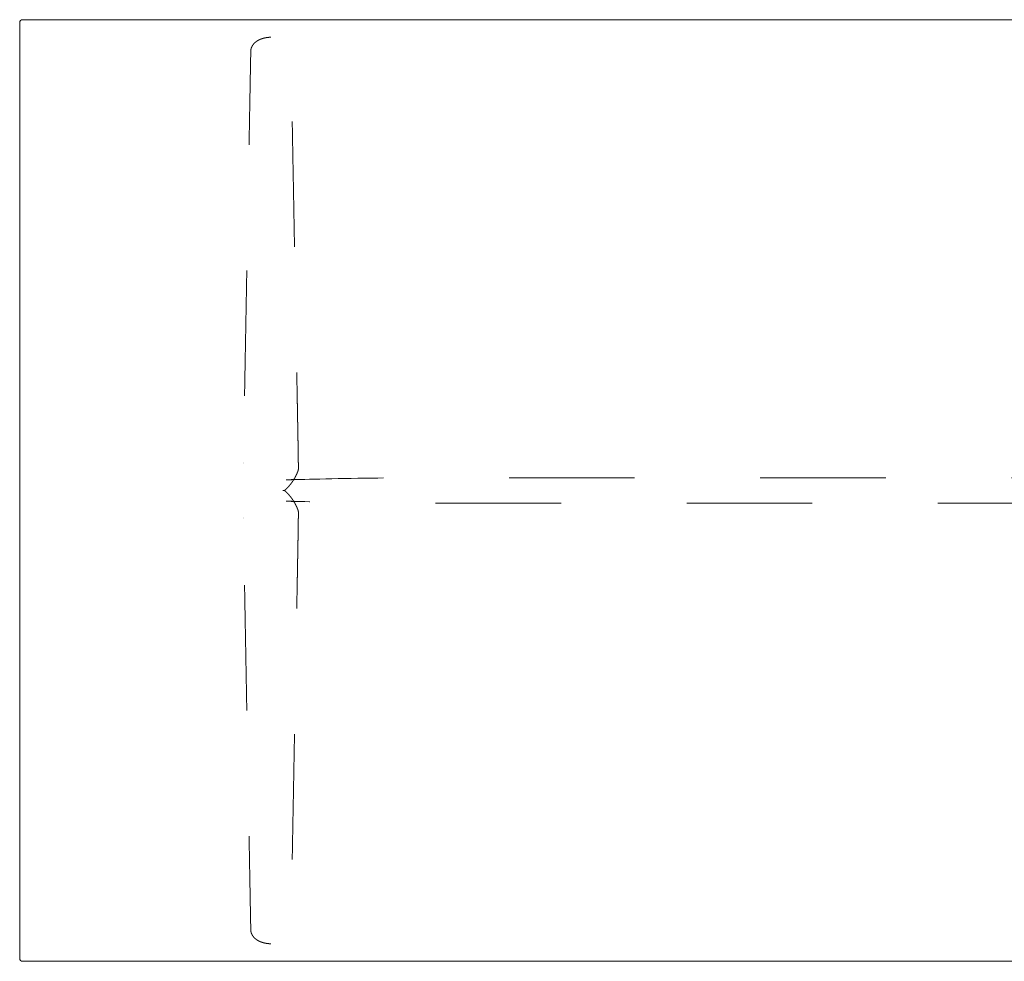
# Model space of a CAD drawing. Header units: metres. Extents: x -0.56 to 3.25, y -0.56 to 0.56.
# Tile 22 of 23: x 1.65 to 2.43, y -0.38 to 0.38. Entities that reach past the tile are written whole.
import ezdxf

# ---------------------------------------------------------------- set-up
doc = ezdxf.new("R2010")
doc.units = ezdxf.units.M
doc.header["$MEASUREMENT"] = 0
doc.linetypes.add('Dash Style-1', pattern=[0.10582, 0.0529, -0.05292])
doc.layers.add('72_VITRA_HRESID_D2_TB_FOOT_UNDER', color=8, linetype='Dash Style-1', lineweight=5)
doc.layers.add('72_VITRA_HRESID_D2_TB_TABLE_TOP', color=7, linetype='Continuous', lineweight=5)
doc.layers.add('72_VITRA_INSERT', color=7, linetype='Continuous')

# ---------------------------------------------------------------- blocks, each defined once
blk = doc.blocks.new('72_VITRA_HRESID_D2_BELLEVILLE_TABLE_BISTRO_1600_X_750_FOOT_UNDER')
at = {"layer": '72_VITRA_HRESID_D2_TB_FOOT_UNDER'}
for points, weights, knots in [([(-0.6, 0.361), (-0.59958, 0.361), (-0.59916, 0.36098), (-0.59875, 0.36097), (-0.59843, 0.36095), (-0.59812, 0.36092), (-0.59781, 0.3609), (-0.59749, 0.36087), (-0.59718, 0.36083), (-0.59687, 0.36079), (-0.59666, 0.36076), (-0.59645, 0.36073), (-0.59622, 0.36069), (-0.59598, 0.36065), (-0.59564, 0.36058), (-0.5953, 0.36052), (-0.59497, 0.36044), (-0.59464, 0.36037), (-0.59442, 0.36031), (-0.59421, 0.36026), (-0.59395, 0.36018), (-0.5937, 0.36011), (-0.59344, 0.36003), (-0.59317, 0.35995), (-0.59297, 0.35988), (-0.59278, 0.35982), (-0.59258, 0.35975), (-0.59238, 0.35967), (-0.59218, 0.3596), (-0.59198, 0.35952), (-0.59178, 0.35944), (-0.59158, 0.35936), (-0.59132, 0.35924), (-0.59106, 0.35913), (-0.5908, 0.359), (-0.59055, 0.35887), (-0.59036, 0.35878), (-0.59018, 0.35868), (-0.59, 0.35859), (-0.58983, 0.35849), (-0.58966, 0.3584), (-0.5895, 0.3583), (-0.58932, 0.35819), (-0.58914, 0.35808), (-0.58896, 0.35796), (-0.58879, 0.35785), (-0.58864, 0.35774), (-0.58849, 0.35764), (-0.58833, 0.35752), (-0.58816, 0.3574), (-0.58798, 0.35726), (-0.5878, 0.35711), (-0.58763, 0.35697), (-0.58746, 0.35683), (-0.5873, 0.35668), (-0.58714, 0.35654), (-0.58699, 0.35639), (-0.58684, 0.35625), (-0.58668, 0.35609), (-0.58652, 0.35593), (-0.58638, 0.35577), (-0.58624, 0.35561), (-0.58612, 0.35546), (-0.58599, 0.35531), (-0.5859, 0.35518), (-0.5858, 0.35506), (-0.58573, 0.35496), (-0.58566, 0.35487), (-0.58556, 0.35472), (-0.58546, 0.35458), (-0.58534, 0.35439), (-0.58522, 0.35421), (-0.58513, 0.35405), (-0.58504, 0.35389), (-0.58496, 0.35373), (-0.58487, 0.35357), (-0.5848, 0.35341), (-0.58472, 0.35325), (-0.58467, 0.35314), (-0.58462, 0.35303), (-0.58457, 0.3529), (-0.58452, 0.35277), (-0.58445, 0.35259), (-0.58439, 0.35241), (-0.58433, 0.35221), (-0.58427, 0.352), (-0.58422, 0.3518), (-0.58417, 0.3516), (-0.58413, 0.35139), (-0.58409, 0.35119), (-0.58407, 0.35099), (-0.58404, 0.35079), (-0.58403, 0.35064), (-0.58402, 0.35049), (-0.58401, 0.35034), (-0.584, 0.35019), (-0.584, 0.35), (-0.58152, 0.21275), (-0.57904, 0.07551), (-0.57868, 0.05555), (-0.57832, 0.03559), (-0.5783, 0.03487), (-0.57829, 0.03416), (-0.57828, 0.03344), (-0.57827, 0.03274), (-0.57826, 0.03204), (-0.57825, 0.03137), (-0.57824, 0.03069), (-0.57824, 0.03004), (-0.57823, 0.02939), (-0.57823, 0.02876), (-0.57822, 0.02813), (-0.57822, 0.02753), (-0.57822, 0.02693), (-0.57822, 0.02636), (-0.57822, 0.02578), (-0.57822, 0.02523), (-0.57822, 0.02517), (-0.57822, 0.02512), (-0.57811, 0.02172), (-0.578, 0.01833), (-0.578, 0.01832), (-0.578, 0.0183), (-0.57797, 0.01724), (-0.57823, 0.01621), (-0.57823, 0.01621), (-0.57823, 0.01621), (-0.57823, 0.0162), (-0.57823, 0.0162), (-0.57835, 0.01572), (-0.57853, 0.01526), (-0.57853, 0.01526), (-0.57853, 0.01526), (-0.57864, 0.01496), (-0.57877, 0.01465), (-0.57889, 0.01434), (-0.57909, 0.01389), (-0.57928, 0.01344), (-0.57953, 0.01289), (-0.57979, 0.01234), (-0.58008, 0.01176), (-0.58037, 0.01118), (-0.58068, 0.01061), (-0.58099, 0.01004), (-0.58132, 0.00948), (-0.58164, 0.00892), (-0.58199, 0.00837), (-0.58234, 0.00783), (-0.5827, 0.00729), (-0.58306, 0.00676), (-0.58344, 0.00623), (-0.58382, 0.00571), (-0.58421, 0.0052), (-0.58461, 0.00468), (-0.58504, 0.00417), (-0.58546, 0.00366), (-0.58578, 0.00329), (-0.58611, 0.00293), (-0.58632, 0.0027), (-0.58652, 0.00248), (-0.58684, 0.00214), (-0.58715, 0.00181), (-0.58758, 0.00138), (-0.588, 0.00096), (-0.58845, 0.00054), (-0.58846, 0.00054), (-0.58846, 0.00053), (-0.58866, 0.00035), (-0.5889, 0.00022), (-0.589, 0.00017), (-0.58911, 0.00012), (-0.58932, 0.00001), (-0.58957, 0), (-0.58968, 0), (-0.5898, 0), (-0.58981, 0), (-0.58982, 0), (-0.6, 0), (-0.61018, 0), (-0.61019, 0), (-0.6102, 0), (-0.61032, 0), (-0.61043, 0), (-0.61068, 0.00001), (-0.61089, 0.00012), (-0.611, 0.00017), (-0.6111, 0.00022), (-0.61134, 0.00035), (-0.61154, 0.00053), (-0.61154, 0.00054), (-0.61155, 0.00054), (-0.612, 0.00096), (-0.61242, 0.00138), (-0.61285, 0.00181), (-0.61316, 0.00214), (-0.61348, 0.00248), (-0.61368, 0.0027), (-0.61389, 0.00293), (-0.61422, 0.00329), (-0.61454, 0.00366), (-0.61496, 0.00417), (-0.61539, 0.00468), (-0.61579, 0.0052), (-0.61618, 0.00571), (-0.61656, 0.00623), (-0.61694, 0.00676), (-0.6173, 0.00729), (-0.61766, 0.00783), (-0.61801, 0.00837), (-0.61836, 0.00892), (-0.61868, 0.00948), (-0.61901, 0.01004), (-0.61932, 0.01061), (-0.61963, 0.01118), (-0.61992, 0.01176), (-0.62021, 0.01234), (-0.62047, 0.01289), (-0.62072, 0.01344), (-0.62091, 0.01389), (-0.62111, 0.01434), (-0.62123, 0.01465), (-0.62136, 0.01496), (-0.62147, 0.01526), (-0.62147, 0.01526), (-0.62147, 0.01526), (-0.62165, 0.01572), (-0.62177, 0.0162), (-0.62177, 0.0162), (-0.62177, 0.01621), (-0.62177, 0.01621), (-0.62177, 0.01621), (-0.62203, 0.01724), (-0.622, 0.0183), (-0.622, 0.01832), (-0.622, 0.01833), (-0.62189, 0.02172), (-0.62178, 0.02512), (-0.62178, 0.02517), (-0.62178, 0.02523), (-0.62178, 0.02578), (-0.62178, 0.02636), (-0.62178, 0.02693), (-0.62178, 0.02753), (-0.62178, 0.02813), (-0.62177, 0.02876), (-0.62177, 0.02939), (-0.62176, 0.03004), (-0.62176, 0.03069), (-0.62175, 0.03137), (-0.62174, 0.03204), (-0.62173, 0.03274), (-0.62172, 0.03344), (-0.62171, 0.03416), (-0.6217, 0.03487), (-0.62168, 0.03559), (-0.62132, 0.05555), (-0.62096, 0.07551), (-0.61848, 0.21275), (-0.616, 0.35), (-0.616, 0.35019), (-0.61599, 0.35034), (-0.61598, 0.35049), (-0.61597, 0.35064), (-0.61596, 0.35079), (-0.61593, 0.35099), (-0.61591, 0.35119), (-0.61587, 0.35139), (-0.61583, 0.3516), (-0.61578, 0.3518), (-0.61573, 0.352), (-0.61567, 0.35221), (-0.61561, 0.35241), (-0.61555, 0.35259), (-0.61548, 0.35277), (-0.61543, 0.3529), (-0.61538, 0.35303), (-0.61533, 0.35314), (-0.61528, 0.35325), (-0.6152, 0.35341), (-0.61513, 0.35357), (-0.61504, 0.35373), (-0.61496, 0.35389), (-0.61487, 0.35405), (-0.61478, 0.35421), (-0.61466, 0.35439), (-0.61454, 0.35458), (-0.61444, 0.35472), (-0.61434, 0.35487), (-0.61427, 0.35496), (-0.6142, 0.35506), (-0.6141, 0.35518), (-0.61401, 0.35531), (-0.61388, 0.35546), (-0.61376, 0.35561), (-0.61362, 0.35577), (-0.61348, 0.35593), (-0.61332, 0.35609), (-0.61316, 0.35625), (-0.61301, 0.35639), (-0.61286, 0.35654), (-0.6127, 0.35668), (-0.61254, 0.35683), (-0.61237, 0.35697), (-0.6122, 0.35711), (-0.61202, 0.35726), (-0.61184, 0.3574), (-0.61167, 0.35752), (-0.61151, 0.35764), (-0.61136, 0.35774), (-0.61121, 0.35785), (-0.61104, 0.35796), (-0.61086, 0.35808), (-0.61068, 0.35819), (-0.6105, 0.3583), (-0.61034, 0.3584), (-0.61017, 0.35849), (-0.61, 0.35859), (-0.60982, 0.35868), (-0.60964, 0.35878), (-0.60945, 0.35887), (-0.6092, 0.359), (-0.60894, 0.35913), (-0.60868, 0.35924), (-0.60842, 0.35936), (-0.60822, 0.35944), (-0.60802, 0.35952), (-0.60782, 0.3596), (-0.60762, 0.35967), (-0.60742, 0.35975), (-0.60722, 0.35982), (-0.60703, 0.35988), (-0.60683, 0.35995), (-0.60656, 0.36003), (-0.6063, 0.36011), (-0.60605, 0.36018), (-0.60579, 0.36026), (-0.60558, 0.36031), (-0.60536, 0.36037), (-0.60503, 0.36044), (-0.6047, 0.36052), (-0.60436, 0.36058), (-0.60402, 0.36065), (-0.60378, 0.36069), (-0.60355, 0.36073), (-0.60334, 0.36076), (-0.60313, 0.36079), (-0.60282, 0.36083), (-0.60251, 0.36087), (-0.60219, 0.3609), (-0.60188, 0.36092), (-0.60157, 0.36095), (-0.60125, 0.36097), (-0.60084, 0.36098), (-0.60042, 0.361), (-0.6, 0.361)], [1, 1, 1, 1, 1, 1, 1, 1, 1, 1, 1, 1, 1, 1, 1, 1, 1, 1, 1, 1, 1, 1, 1, 1, 1, 1, 1, 1, 1, 1, 1, 1, 1, 1, 1, 1, 1, 1, 1, 1, 1, 1, 1, 1, 1, 1, 1, 1, 1, 1, 1, 1, 1, 1, 1, 1, 1, 1, 1, 1, 1, 1, 1, 1, 1, 1, 1, 1, 1, 1, 1, 1, 1, 1, 1, 1, 1, 1, 1, 1, 1, 1, 1, 1, 1, 1, 1, 1, 1, 1, 1, 1, 1, 1, 1, 1, 1, 1, 1, 1, 1, 1, 1, 1, 1, 1, 1, 1, 1, 1, 1, 1, 1, 1, 1, 1, 1, 1, 1, 1, 1, 1, 1, 0.990949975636, 1, 1, 1, 1, 1, 0.99803479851, 1, 1, 1, 1, 1, 1, 1, 1, 1, 1, 1, 1, 1, 1, 1, 1, 1, 1, 1, 1, 1, 1, 1, 1, 1, 1, 1, 1, 1, 1, 1, 1, 1, 1, 1, 1, 1, 0.990926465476, 1, 1, 1, 0.97345508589, 1, 1, 1, 0.99998029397, 1, 1, 1, 0.999980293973, 1, 1, 1, 0.97345508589, 1, 1, 1, 0.990926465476, 1, 1, 1, 1, 1, 1, 1, 1, 1, 1, 1, 1, 1, 1, 1, 1, 1, 1, 1, 1, 1, 1, 1, 1, 1, 1, 1, 1, 1, 1, 1, 1, 1, 1, 1, 1, 1, 0.998034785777, 1, 1, 1, 1, 1, 0.990949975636, 1, 1, 1, 1, 1, 1, 1, 1, 1, 1, 1, 1, 1, 1, 1, 1, 1, 1, 1, 1, 1, 1, 1, 1, 1, 1, 1, 1, 1, 1, 1, 1, 1, 1, 1, 1, 1, 1, 1, 1, 1, 1, 1, 1, 1, 1, 1, 1, 1, 1, 1, 1, 1, 1, 1, 1, 1, 1, 1, 1, 1, 1, 1, 1, 1, 1, 1, 1, 1, 1, 1, 1, 1, 1, 1, 1, 1, 1, 1, 1, 1, 1, 1, 1, 1, 1, 1, 1, 1, 1, 1, 1, 1, 1, 1, 1, 1, 1, 1, 1, 1, 1, 1, 1, 1, 1, 1, 1, 1, 1, 1, 1, 1, 1, 1, 1, 1, 1, 1, 1, 1, 1, 1], [0, 0, 0, 0.000508, 0.000508, 0.001016, 0.001016, 0.001524, 0.001524, 0.002032, 0.002032, 0.00254, 0.00254, 0.003048, 0.003048, 0.003556, 0.003556, 0.004064, 0.004064, 0.004572, 0.004572, 0.00508, 0.00508, 0.005588, 0.005588, 0.006096, 0.006096, 0.006604, 0.006604, 0.007112, 0.007112, 0.007619, 0.007619, 0.008127, 0.008127, 0.008635, 0.008635, 0.009143, 0.009143, 0.009651, 0.009651, 0.010159, 0.010159, 0.010667, 0.010667, 0.011175, 0.011175, 0.011683, 0.011683, 0.012191, 0.012191, 0.012699, 0.012699, 0.013207, 0.013207, 0.013715, 0.013715, 0.014223, 0.014223, 0.014731, 0.014731, 0.015239, 0.015239, 0.015747, 0.015747, 0.016255, 0.016255, 0.016763, 0.016763, 0.017271, 0.017271, 0.017779, 0.017779, 0.018287, 0.018287, 0.018795, 0.018795, 0.019303, 0.019303, 0.019811, 0.019811, 0.020319, 0.020319, 0.020827, 0.020827, 0.021335, 0.021335, 0.021843, 0.021843, 0.02235, 0.02235, 0.022858, 0.022858, 0.023366, 0.023366, 0.023874, 0.023874, 0.024382, 0.024382, 0.386828, 0.386828, 0.439542, 0.439542, 0.441431, 0.441431, 0.44332, 0.44332, 0.445209, 0.445209, 0.447097, 0.447097, 0.448986, 0.448986, 0.450875, 0.450875, 0.452764, 0.452764, 0.454653, 0.454653, 0.454851, 0.454851, 0.466508, 0.466508, 0.466552, 0.466552, 0.470162, 0.470162, 0.470166, 0.470166, 0.470188, 0.470188, 0.471868, 0.471868, 0.471872, 0.471872, 0.472972, 0.472972, 0.474072, 0.474072, 0.475172, 0.475172, 0.476272, 0.476272, 0.477372, 0.477372, 0.478472, 0.478472, 0.479572, 0.479572, 0.480672, 0.480672, 0.481772, 0.481772, 0.482872, 0.482872, 0.483972, 0.483972, 0.485072, 0.485072, 0.486172, 0.486172, 0.487272, 0.487272, 0.488372, 0.488372, 0.489472, 0.489472, 0.489488, 0.489488, 0.489971, 0.489971, 0.49018, 0.49018, 0.490605, 0.490605, 0.490815, 0.490815, 0.490831, 0.490831, 0.509169, 0.509169, 0.509185, 0.509185, 0.509395, 0.509395, 0.50982, 0.50982, 0.510029, 0.510029, 0.510512, 0.510512, 0.510528, 0.510528, 0.511628, 0.511628, 0.512728, 0.512728, 0.513828, 0.513828, 0.514928, 0.514928, 0.516028, 0.516028, 0.517128, 0.517128, 0.518228, 0.518228, 0.519328, 0.519328, 0.520428, 0.520428, 0.521528, 0.521528, 0.522628, 0.522628, 0.523728, 0.523728, 0.524828, 0.524828, 0.525928, 0.525928, 0.527028, 0.527028, 0.528128, 0.528128, 0.528132, 0.528132, 0.529812, 0.529812, 0.529834, 0.529834, 0.529838, 0.529838, 0.533448, 0.533448, 0.533492, 0.533492, 0.545149, 0.545149, 0.545347, 0.545347, 0.547236, 0.547236, 0.549125, 0.549125, 0.551014, 0.551014, 0.552903, 0.552903, 0.554791, 0.554791, 0.55668, 0.55668, 0.558569, 0.558569, 0.560458, 0.560458, 0.613172, 0.613172, 0.975618, 0.975618, 0.976126, 0.976126, 0.976634, 0.976634, 0.977142, 0.977142, 0.97765, 0.97765, 0.978157, 0.978157, 0.978665, 0.978665, 0.979173, 0.979173, 0.979681, 0.979681, 0.980189, 0.980189, 0.980697, 0.980697, 0.981205, 0.981205, 0.981713, 0.981713, 0.982221, 0.982221, 0.982729, 0.982729, 0.983237, 0.983237, 0.983745, 0.983745, 0.984253, 0.984253, 0.984761, 0.984761, 0.985269, 0.985269, 0.985777, 0.985777, 0.986285, 0.986285, 0.986793, 0.986793, 0.987301, 0.987301, 0.987809, 0.987809, 0.988317, 0.988317, 0.988825, 0.988825, 0.989333, 0.989333, 0.989841, 0.989841, 0.990349, 0.990349, 0.990857, 0.990857, 0.991365, 0.991365, 0.991873, 0.991873, 0.992381, 0.992381, 0.992888, 0.992888, 0.993396, 0.993396, 0.993904, 0.993904, 0.994412, 0.994412, 0.99492, 0.99492, 0.995428, 0.995428, 0.995936, 0.995936, 0.996444, 0.996444, 0.996952, 0.996952, 0.99746, 0.99746, 0.997968, 0.997968, 0.998476, 0.998476, 0.998984, 0.998984, 0.999492, 0.999492, 1, 1, 1]), ([(-0.5898, 0), (-0.58981, 0), (-0.58982, 0), (-0.58981, 0), (-0.5898, 0), (-0.58968, 0), (-0.58957, 0), (-0.58932, -0.00001), (-0.58911, -0.00012), (-0.589, -0.00017), (-0.5889, -0.00022), (-0.58866, -0.00035), (-0.58846, -0.00053), (-0.58846, -0.00054), (-0.58845, -0.00054), (-0.588, -0.00096), (-0.58758, -0.00138), (-0.58715, -0.00181), (-0.58684, -0.00214), (-0.58652, -0.00248), (-0.58632, -0.0027), (-0.58611, -0.00293), (-0.58578, -0.00329), (-0.58546, -0.00366), (-0.58504, -0.00417), (-0.58461, -0.00468), (-0.58421, -0.0052), (-0.58382, -0.00571), (-0.58344, -0.00623), (-0.58306, -0.00676), (-0.5827, -0.00729), (-0.58234, -0.00783), (-0.58199, -0.00837), (-0.58164, -0.00892), (-0.58132, -0.00948), (-0.58116, -0.00974), (-0.58102, -0.01), (0, -0.01), (0.58102, -0.01), (0.58116, -0.00974), (0.58132, -0.00948), (0.58164, -0.00892), (0.58199, -0.00837), (0.58234, -0.00783), (0.5827, -0.00729), (0.58306, -0.00676), (0.58344, -0.00623), (0.58382, -0.00571), (0.58421, -0.0052), (0.58461, -0.00468), (0.58504, -0.00417), (0.58546, -0.00366), (0.58578, -0.00329), (0.58611, -0.00293), (0.58632, -0.0027), (0.58652, -0.00248), (0.58684, -0.00214), (0.58715, -0.00181), (0.58758, -0.00138), (0.588, -0.00096), (0.58845, -0.00054), (0.58846, -0.00054), (0.58846, -0.00053), (0.58866, -0.00035), (0.5889, -0.00022), (0.589, -0.00017), (0.58911, -0.00012), (0.58932, -0.00001), (0.58957, 0), (0.58968, 0), (0.5898, 0), (0.58981, 0), (0.58982, 0), (0.58981, 0), (0.5898, 0), (0.58968, 0), (0.58957, 0), (0.58932, 0.00001), (0.58911, 0.00012), (0.589, 0.00017), (0.5889, 0.00022), (0.58866, 0.00035), (0.58846, 0.00053), (0.58846, 0.00054), (0.58845, 0.00054), (0.588, 0.00096), (0.58758, 0.00138), (0.58715, 0.00181), (0.58684, 0.00214), (0.58652, 0.00248), (0.58632, 0.0027), (0.58611, 0.00293), (0.58578, 0.00329), (0.58546, 0.00366), (0.58504, 0.00417), (0.58461, 0.00468), (0.58421, 0.0052), (0.58382, 0.00571), (0.58344, 0.00623), (0.58306, 0.00676), (0.5827, 0.00729), (0.58234, 0.00783), (0.58199, 0.00837), (0.58164, 0.00892), (0.58132, 0.00948), (0.58116, 0.00974), (0.58102, 0.01), (0, 0.01), (-0.58102, 0.01), (-0.58116, 0.00974), (-0.58132, 0.00948), (-0.58164, 0.00892), (-0.58199, 0.00837), (-0.58234, 0.00783), (-0.5827, 0.00729), (-0.58306, 0.00676), (-0.58344, 0.00623), (-0.58382, 0.00571), (-0.58421, 0.0052), (-0.58461, 0.00468), (-0.58504, 0.00417), (-0.58546, 0.00366), (-0.58578, 0.00329), (-0.58611, 0.00293), (-0.58632, 0.0027), (-0.58652, 0.00248), (-0.58684, 0.00214), (-0.58715, 0.00181), (-0.58758, 0.00138), (-0.588, 0.00096), (-0.58845, 0.00054), (-0.58846, 0.00054), (-0.58846, 0.00053), (-0.58866, 0.00035), (-0.5889, 0.00022), (-0.589, 0.00017), (-0.58911, 0.00012), (-0.58932, 0.00001), (-0.58957, 0), (-0.58968, 0), (-0.5898, 0)], [1, 0.999980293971, 1, 0.999980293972, 1, 1, 1, 0.97345508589, 1, 1, 1, 0.990926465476, 1, 1, 1, 1, 1, 1, 1, 1, 1, 1, 1, 1, 1, 1, 1, 1, 1, 1, 1, 1, 1, 1, 1, 1, 1, 1, 1, 1, 1, 1, 1, 1, 1, 1, 1, 1, 1, 1, 1, 1, 1, 1, 1, 1, 1, 1, 1, 1, 1, 1, 1, 0.990926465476, 1, 1, 1, 0.97345508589, 1, 1, 1, 0.999980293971, 1, 0.999980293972, 1, 1, 1, 0.97345508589, 1, 1, 1, 0.990926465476, 1, 1, 1, 1, 1, 1, 1, 1, 1, 1, 1, 1, 1, 1, 1, 1, 1, 1, 1, 1, 1, 1, 1, 1, 1, 1, 1, 1, 1, 1, 1, 1, 1, 1, 1, 1, 1, 1, 1, 1, 1, 1, 1, 1, 1, 1, 1, 1, 1, 1, 1, 0.990926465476, 1, 1, 1, 0.97345508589, 1, 1, 1], [0, 0, 0, 0.000008, 0.000008, 0.000016, 0.000016, 0.00012, 0.00012, 0.00033, 0.00033, 0.000434, 0.000434, 0.000672, 0.000672, 0.00068, 0.00068, 0.001224, 0.001224, 0.001768, 0.001768, 0.002312, 0.002312, 0.002856, 0.002856, 0.0034, 0.0034, 0.003944, 0.003944, 0.004487, 0.004487, 0.005031, 0.005031, 0.005575, 0.005575, 0.006119, 0.006119, 0.00637, 0.00637, 0.493646, 0.493646, 0.493897, 0.493897, 0.494441, 0.494441, 0.494985, 0.494985, 0.495529, 0.495529, 0.496072, 0.496072, 0.496616, 0.496616, 0.49716, 0.49716, 0.497704, 0.497704, 0.498248, 0.498248, 0.498792, 0.498792, 0.499336, 0.499336, 0.499344, 0.499344, 0.499582, 0.499582, 0.499686, 0.499686, 0.499896, 0.499896, 0.5, 0.5, 0.500008, 0.500008, 0.500016, 0.500016, 0.50012, 0.50012, 0.50033, 0.50033, 0.500434, 0.500434, 0.500672, 0.500672, 0.50068, 0.50068, 0.501224, 0.501224, 0.501768, 0.501768, 0.502312, 0.502312, 0.502856, 0.502856, 0.5034, 0.5034, 0.503944, 0.503944, 0.504487, 0.504487, 0.505031, 0.505031, 0.505575, 0.505575, 0.506119, 0.506119, 0.50637, 0.50637, 0.993646, 0.993646, 0.993897, 0.993897, 0.994441, 0.994441, 0.994985, 0.994985, 0.995529, 0.995529, 0.996072, 0.996072, 0.996616, 0.996616, 0.99716, 0.99716, 0.997704, 0.997704, 0.998248, 0.998248, 0.998792, 0.998792, 0.999336, 0.999336, 0.999344, 0.999344, 0.999582, 0.999582, 0.999686, 0.999686, 0.999896, 0.999896, 1, 1, 1]), ([(-0.6, -0.361), (-0.59958, -0.361), (-0.59916, -0.36098), (-0.59875, -0.36097), (-0.59843, -0.36095), (-0.59812, -0.36092), (-0.59781, -0.3609), (-0.59749, -0.36087), (-0.59718, -0.36083), (-0.59687, -0.36079), (-0.59666, -0.36076), (-0.59645, -0.36073), (-0.59622, -0.36069), (-0.59598, -0.36065), (-0.59564, -0.36058), (-0.5953, -0.36052), (-0.59497, -0.36044), (-0.59464, -0.36037), (-0.59442, -0.36031), (-0.59421, -0.36026), (-0.59395, -0.36018), (-0.5937, -0.36011), (-0.59344, -0.36003), (-0.59317, -0.35995), (-0.59297, -0.35988), (-0.59278, -0.35982), (-0.59258, -0.35975), (-0.59238, -0.35967), (-0.59218, -0.3596), (-0.59198, -0.35952), (-0.59178, -0.35944), (-0.59158, -0.35936), (-0.59132, -0.35924), (-0.59106, -0.35913), (-0.5908, -0.359), (-0.59055, -0.35887), (-0.59036, -0.35878), (-0.59018, -0.35868), (-0.59, -0.35859), (-0.58983, -0.35849), (-0.58966, -0.3584), (-0.5895, -0.3583), (-0.58932, -0.35819), (-0.58914, -0.35808), (-0.58896, -0.35796), (-0.58879, -0.35785), (-0.58864, -0.35774), (-0.58849, -0.35764), (-0.58833, -0.35752), (-0.58816, -0.3574), (-0.58798, -0.35726), (-0.5878, -0.35711), (-0.58763, -0.35697), (-0.58746, -0.35683), (-0.5873, -0.35668), (-0.58714, -0.35654), (-0.58699, -0.35639), (-0.58684, -0.35625), (-0.58668, -0.35609), (-0.58652, -0.35593), (-0.58638, -0.35577), (-0.58624, -0.35561), (-0.58612, -0.35546), (-0.58599, -0.35531), (-0.5859, -0.35518), (-0.5858, -0.35506), (-0.58573, -0.35496), (-0.58566, -0.35487), (-0.58556, -0.35472), (-0.58546, -0.35458), (-0.58534, -0.35439), (-0.58522, -0.35421), (-0.58513, -0.35405), (-0.58504, -0.35389), (-0.58496, -0.35373), (-0.58487, -0.35357), (-0.5848, -0.35341), (-0.58472, -0.35325), (-0.58467, -0.35314), (-0.58462, -0.35303), (-0.58457, -0.3529), (-0.58452, -0.35277), (-0.58445, -0.35259), (-0.58439, -0.35241), (-0.58433, -0.35221), (-0.58427, -0.352), (-0.58422, -0.3518), (-0.58417, -0.3516), (-0.58413, -0.35139), (-0.58409, -0.35119), (-0.58407, -0.35099), (-0.58404, -0.35079), (-0.58403, -0.35064), (-0.58402, -0.35049), (-0.58401, -0.35034), (-0.584, -0.35019), (-0.584, -0.35), (-0.58152, -0.21275), (-0.57904, -0.07551), (-0.57868, -0.05555), (-0.57832, -0.03559), (-0.5783, -0.03487), (-0.57829, -0.03416), (-0.57828, -0.03344), (-0.57827, -0.03274), (-0.57826, -0.03204), (-0.57825, -0.03137), (-0.57824, -0.03069), (-0.57824, -0.03004), (-0.57823, -0.02939), (-0.57823, -0.02876), (-0.57822, -0.02813), (-0.57822, -0.02753), (-0.57822, -0.02693), (-0.57822, -0.02636), (-0.57822, -0.02578), (-0.57822, -0.02523), (-0.57822, -0.02517), (-0.57822, -0.02512), (-0.57811, -0.02172), (-0.578, -0.01833), (-0.578, -0.01832), (-0.578, -0.0183), (-0.57797, -0.01724), (-0.57823, -0.01621), (-0.57823, -0.01621), (-0.57823, -0.01621), (-0.57823, -0.0162), (-0.57823, -0.0162), (-0.57835, -0.01572), (-0.57853, -0.01526), (-0.57853, -0.01526), (-0.57853, -0.01526), (-0.57864, -0.01496), (-0.57877, -0.01465), (-0.57889, -0.01434), (-0.57909, -0.01389), (-0.57928, -0.01344), (-0.57953, -0.01289), (-0.57979, -0.01234), (-0.58008, -0.01176), (-0.58037, -0.01118), (-0.58068, -0.01061), (-0.58099, -0.01004), (-0.58132, -0.00948), (-0.58164, -0.00892), (-0.58199, -0.00837), (-0.58234, -0.00783), (-0.5827, -0.00729), (-0.58306, -0.00676), (-0.58344, -0.00623), (-0.58382, -0.00571), (-0.58421, -0.0052), (-0.58461, -0.00468), (-0.58504, -0.00417), (-0.58546, -0.00366), (-0.58578, -0.00329), (-0.58611, -0.00293), (-0.58632, -0.0027), (-0.58652, -0.00248), (-0.58684, -0.00214), (-0.58715, -0.00181), (-0.58758, -0.00138), (-0.588, -0.00096), (-0.58845, -0.00054), (-0.58846, -0.00054), (-0.58846, -0.00053), (-0.58866, -0.00035), (-0.5889, -0.00022), (-0.589, -0.00017), (-0.58911, -0.00012), (-0.58932, -0.00001), (-0.58957, 0), (-0.58968, 0), (-0.5898, 0), (-0.58981, 0), (-0.58982, 0), (-0.6, 0), (-0.61018, 0), (-0.61019, 0), (-0.6102, 0), (-0.61032, 0), (-0.61043, 0), (-0.61068, -0.00001), (-0.61089, -0.00012), (-0.611, -0.00017), (-0.6111, -0.00022), (-0.61134, -0.00035), (-0.61154, -0.00053), (-0.61154, -0.00054), (-0.61155, -0.00054), (-0.612, -0.00096), (-0.61242, -0.00138), (-0.61285, -0.00181), (-0.61316, -0.00214), (-0.61348, -0.00248), (-0.61368, -0.0027), (-0.61389, -0.00293), (-0.61422, -0.00329), (-0.61454, -0.00366), (-0.61496, -0.00417), (-0.61539, -0.00468), (-0.61579, -0.0052), (-0.61618, -0.00571), (-0.61656, -0.00623), (-0.61694, -0.00676), (-0.6173, -0.00729), (-0.61766, -0.00783), (-0.61801, -0.00837), (-0.61836, -0.00892), (-0.61868, -0.00948), (-0.61901, -0.01004), (-0.61932, -0.01061), (-0.61963, -0.01118), (-0.61992, -0.01176), (-0.62021, -0.01234), (-0.62047, -0.01289), (-0.62072, -0.01344), (-0.62091, -0.01389), (-0.62111, -0.01434), (-0.62123, -0.01465), (-0.62136, -0.01496), (-0.62147, -0.01526), (-0.62147, -0.01526), (-0.62147, -0.01526), (-0.62165, -0.01572), (-0.62177, -0.0162), (-0.62177, -0.0162), (-0.62177, -0.01621), (-0.62177, -0.01621), (-0.62177, -0.01621), (-0.62203, -0.01724), (-0.622, -0.0183), (-0.622, -0.01832), (-0.622, -0.01833), (-0.62189, -0.02172), (-0.62178, -0.02512), (-0.62178, -0.02517), (-0.62178, -0.02523), (-0.62178, -0.02578), (-0.62178, -0.02636), (-0.62178, -0.02693), (-0.62178, -0.02753), (-0.62178, -0.02813), (-0.62177, -0.02876), (-0.62177, -0.02939), (-0.62176, -0.03004), (-0.62176, -0.03069), (-0.62175, -0.03137), (-0.62174, -0.03204), (-0.62173, -0.03274), (-0.62172, -0.03344), (-0.62171, -0.03416), (-0.6217, -0.03487), (-0.62168, -0.03559), (-0.62132, -0.05555), (-0.62096, -0.07551), (-0.61848, -0.21275), (-0.616, -0.35), (-0.616, -0.35019), (-0.61599, -0.35034), (-0.61598, -0.35049), (-0.61597, -0.35064), (-0.61596, -0.35079), (-0.61593, -0.35099), (-0.61591, -0.35119), (-0.61587, -0.35139), (-0.61583, -0.3516), (-0.61578, -0.3518), (-0.61573, -0.352), (-0.61567, -0.35221), (-0.61561, -0.35241), (-0.61555, -0.35259), (-0.61548, -0.35277), (-0.61543, -0.3529), (-0.61538, -0.35303), (-0.61533, -0.35314), (-0.61528, -0.35325), (-0.6152, -0.35341), (-0.61513, -0.35357), (-0.61504, -0.35373), (-0.61496, -0.35389), (-0.61487, -0.35405), (-0.61478, -0.35421), (-0.61466, -0.35439), (-0.61454, -0.35458), (-0.61444, -0.35472), (-0.61434, -0.35487), (-0.61427, -0.35496), (-0.6142, -0.35506), (-0.6141, -0.35518), (-0.61401, -0.35531), (-0.61388, -0.35546), (-0.61376, -0.35561), (-0.61362, -0.35577), (-0.61348, -0.35593), (-0.61332, -0.35609), (-0.61316, -0.35625), (-0.61301, -0.35639), (-0.61286, -0.35654), (-0.6127, -0.35668), (-0.61254, -0.35683), (-0.61237, -0.35697), (-0.6122, -0.35711), (-0.61202, -0.35726), (-0.61184, -0.3574), (-0.61167, -0.35752), (-0.61151, -0.35764), (-0.61136, -0.35774), (-0.61121, -0.35785), (-0.61104, -0.35796), (-0.61086, -0.35808), (-0.61068, -0.35819), (-0.6105, -0.3583), (-0.61034, -0.3584), (-0.61017, -0.35849), (-0.61, -0.35859), (-0.60982, -0.35868), (-0.60964, -0.35878), (-0.60945, -0.35887), (-0.6092, -0.359), (-0.60894, -0.35913), (-0.60868, -0.35924), (-0.60842, -0.35936), (-0.60822, -0.35944), (-0.60802, -0.35952), (-0.60782, -0.3596), (-0.60762, -0.35967), (-0.60742, -0.35975), (-0.60722, -0.35982), (-0.60703, -0.35988), (-0.60683, -0.35995), (-0.60656, -0.36003), (-0.6063, -0.36011), (-0.60605, -0.36018), (-0.60579, -0.36026), (-0.60558, -0.36031), (-0.60536, -0.36037), (-0.60503, -0.36044), (-0.6047, -0.36052), (-0.60436, -0.36058), (-0.60402, -0.36065), (-0.60378, -0.36069), (-0.60355, -0.36073), (-0.60334, -0.36076), (-0.60313, -0.36079), (-0.60282, -0.36083), (-0.60251, -0.36087), (-0.60219, -0.3609), (-0.60188, -0.36092), (-0.60157, -0.36095), (-0.60125, -0.36097), (-0.60084, -0.36098), (-0.60042, -0.361), (-0.6, -0.361)], [1, 1, 1, 1, 1, 1, 1, 1, 1, 1, 1, 1, 1, 1, 1, 1, 1, 1, 1, 1, 1, 1, 1, 1, 1, 1, 1, 1, 1, 1, 1, 1, 1, 1, 1, 1, 1, 1, 1, 1, 1, 1, 1, 1, 1, 1, 1, 1, 1, 1, 1, 1, 1, 1, 1, 1, 1, 1, 1, 1, 1, 1, 1, 1, 1, 1, 1, 1, 1, 1, 1, 1, 1, 1, 1, 1, 1, 1, 1, 1, 1, 1, 1, 1, 1, 1, 1, 1, 1, 1, 1, 1, 1, 1, 1, 1, 1, 1, 1, 1, 1, 1, 1, 1, 1, 1, 1, 1, 1, 1, 1, 1, 1, 1, 1, 1, 1, 1, 1, 1, 1, 1, 1, 0.990949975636, 1, 1, 1, 1, 1, 0.99803479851, 1, 1, 1, 1, 1, 1, 1, 1, 1, 1, 1, 1, 1, 1, 1, 1, 1, 1, 1, 1, 1, 1, 1, 1, 1, 1, 1, 1, 1, 1, 1, 1, 1, 1, 1, 1, 1, 0.990926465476, 1, 1, 1, 0.97345508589, 1, 1, 1, 0.99998029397, 1, 1, 1, 0.999980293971, 1, 1, 1, 0.97345508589, 1, 1, 1, 0.990926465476, 1, 1, 1, 1, 1, 1, 1, 1, 1, 1, 1, 1, 1, 1, 1, 1, 1, 1, 1, 1, 1, 1, 1, 1, 1, 1, 1, 1, 1, 1, 1, 1, 1, 1, 1, 1, 1, 0.998034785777, 1, 1, 1, 1, 1, 0.990949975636, 1, 1, 1, 1, 1, 1, 1, 1, 1, 1, 1, 1, 1, 1, 1, 1, 1, 1, 1, 1, 1, 1, 1, 1, 1, 1, 1, 1, 1, 1, 1, 1, 1, 1, 1, 1, 1, 1, 1, 1, 1, 1, 1, 1, 1, 1, 1, 1, 1, 1, 1, 1, 1, 1, 1, 1, 1, 1, 1, 1, 1, 1, 1, 1, 1, 1, 1, 1, 1, 1, 1, 1, 1, 1, 1, 1, 1, 1, 1, 1, 1, 1, 1, 1, 1, 1, 1, 1, 1, 1, 1, 1, 1, 1, 1, 1, 1, 1, 1, 1, 1, 1, 1, 1, 1, 1, 1, 1, 1, 1, 1, 1, 1, 1, 1, 1, 1, 1, 1, 1, 1, 1, 1], [0, 0, 0, 0.000508, 0.000508, 0.001016, 0.001016, 0.001524, 0.001524, 0.002032, 0.002032, 0.00254, 0.00254, 0.003048, 0.003048, 0.003556, 0.003556, 0.004064, 0.004064, 0.004572, 0.004572, 0.00508, 0.00508, 0.005588, 0.005588, 0.006096, 0.006096, 0.006604, 0.006604, 0.007112, 0.007112, 0.007619, 0.007619, 0.008127, 0.008127, 0.008635, 0.008635, 0.009143, 0.009143, 0.009651, 0.009651, 0.010159, 0.010159, 0.010667, 0.010667, 0.011175, 0.011175, 0.011683, 0.011683, 0.012191, 0.012191, 0.012699, 0.012699, 0.013207, 0.013207, 0.013715, 0.013715, 0.014223, 0.014223, 0.014731, 0.014731, 0.015239, 0.015239, 0.015747, 0.015747, 0.016255, 0.016255, 0.016763, 0.016763, 0.017271, 0.017271, 0.017779, 0.017779, 0.018287, 0.018287, 0.018795, 0.018795, 0.019303, 0.019303, 0.019811, 0.019811, 0.020319, 0.020319, 0.020827, 0.020827, 0.021335, 0.021335, 0.021843, 0.021843, 0.02235, 0.02235, 0.022858, 0.022858, 0.023366, 0.023366, 0.023874, 0.023874, 0.024382, 0.024382, 0.386828, 0.386828, 0.439542, 0.439542, 0.441431, 0.441431, 0.44332, 0.44332, 0.445209, 0.445209, 0.447097, 0.447097, 0.448986, 0.448986, 0.450875, 0.450875, 0.452764, 0.452764, 0.454653, 0.454653, 0.454851, 0.454851, 0.466508, 0.466508, 0.466552, 0.466552, 0.470162, 0.470162, 0.470166, 0.470166, 0.470188, 0.470188, 0.471868, 0.471868, 0.471872, 0.471872, 0.472972, 0.472972, 0.474072, 0.474072, 0.475172, 0.475172, 0.476272, 0.476272, 0.477372, 0.477372, 0.478472, 0.478472, 0.479572, 0.479572, 0.480672, 0.480672, 0.481772, 0.481772, 0.482872, 0.482872, 0.483972, 0.483972, 0.485072, 0.485072, 0.486172, 0.486172, 0.487272, 0.487272, 0.488372, 0.488372, 0.489472, 0.489472, 0.489488, 0.489488, 0.489971, 0.489971, 0.49018, 0.49018, 0.490605, 0.490605, 0.490815, 0.490815, 0.490831, 0.490831, 0.509169, 0.509169, 0.509185, 0.509185, 0.509395, 0.509395, 0.50982, 0.50982, 0.510029, 0.510029, 0.510512, 0.510512, 0.510528, 0.510528, 0.511628, 0.511628, 0.512728, 0.512728, 0.513828, 0.513828, 0.514928, 0.514928, 0.516028, 0.516028, 0.517128, 0.517128, 0.518228, 0.518228, 0.519328, 0.519328, 0.520428, 0.520428, 0.521528, 0.521528, 0.522628, 0.522628, 0.523728, 0.523728, 0.524828, 0.524828, 0.525928, 0.525928, 0.527028, 0.527028, 0.528128, 0.528128, 0.528132, 0.528132, 0.529812, 0.529812, 0.529834, 0.529834, 0.529838, 0.529838, 0.533448, 0.533448, 0.533492, 0.533492, 0.545149, 0.545149, 0.545347, 0.545347, 0.547236, 0.547236, 0.549125, 0.549125, 0.551014, 0.551014, 0.552903, 0.552903, 0.554791, 0.554791, 0.55668, 0.55668, 0.558569, 0.558569, 0.560458, 0.560458, 0.613172, 0.613172, 0.975618, 0.975618, 0.976126, 0.976126, 0.976634, 0.976634, 0.977142, 0.977142, 0.97765, 0.97765, 0.978157, 0.978157, 0.978665, 0.978665, 0.979173, 0.979173, 0.979681, 0.979681, 0.980189, 0.980189, 0.980697, 0.980697, 0.981205, 0.981205, 0.981713, 0.981713, 0.982221, 0.982221, 0.982729, 0.982729, 0.983237, 0.983237, 0.983745, 0.983745, 0.984253, 0.984253, 0.984761, 0.984761, 0.985269, 0.985269, 0.985777, 0.985777, 0.986285, 0.986285, 0.986793, 0.986793, 0.987301, 0.987301, 0.987809, 0.987809, 0.988317, 0.988317, 0.988825, 0.988825, 0.989333, 0.989333, 0.989841, 0.989841, 0.990349, 0.990349, 0.990857, 0.990857, 0.991365, 0.991365, 0.991873, 0.991873, 0.992381, 0.992381, 0.992888, 0.992888, 0.993396, 0.993396, 0.993904, 0.993904, 0.994412, 0.994412, 0.99492, 0.99492, 0.995428, 0.995428, 0.995936, 0.995936, 0.996444, 0.996444, 0.996952, 0.996952, 0.99746, 0.99746, 0.997968, 0.997968, 0.998476, 0.998476, 0.998984, 0.998984, 0.999492, 0.999492, 1, 1, 1])]:
    blk.add_rational_spline(points, weights, degree=2, knots=knots, dxfattribs=at)
blk = doc.blocks.new('72_VITRA_HRESID_D2_BELLEVILLE_TABLE_BISTRO_1600_X_750_TABLE_TOP')
at = {"layer": '72_VITRA_HRESID_D2_TB_TABLE_TOP', "flags": 128}
blk.add_lwpolyline([(-0.7975, -0.375), (0.7975, -0.375, 0.414214), (0.8, -0.3725), (0.8, 0.3725, 0.414214), (0.7975, 0.375), (-0.7975, 0.375, 0.414214), (-0.8, 0.3725), (-0.8, -0.3725, 0.414214), (-0.7975, -0.375)], format="xyb", close=True, dxfattribs=at)
blk = doc.blocks.new('72vitra_hresid2D14D692E06CE44068A0A13422C3CA004')
for name in ['72_VITRA_HRESID_D2_BELLEVILLE_TABLE_BISTRO_1600_X_750_TABLE_TOP', '72_VITRA_HRESID_D2_BELLEVILLE_TABLE_BISTRO_1600_X_750_FOOT_UNDER']:
    blk.add_blockref(name, (0, 0))
blk = doc.blocks.new('XCAD031892642607F421A11BAC177B909910D8')
at = {"color": 7}
blk.add_blockref('72vitra_hresid2D14D692E06CE44068A0A13422C3CA004', (0, 0), dxfattribs=at)

msp = doc.modelspace()

# ---------------------------------------------------------------- block references
at = {"layer": '72_VITRA_INSERT'}
msp.add_blockref('XCAD031892642607F421A11BAC177B909910D8', (2.44526, 0), dxfattribs=at)

doc.saveas('drawing.dxf')
